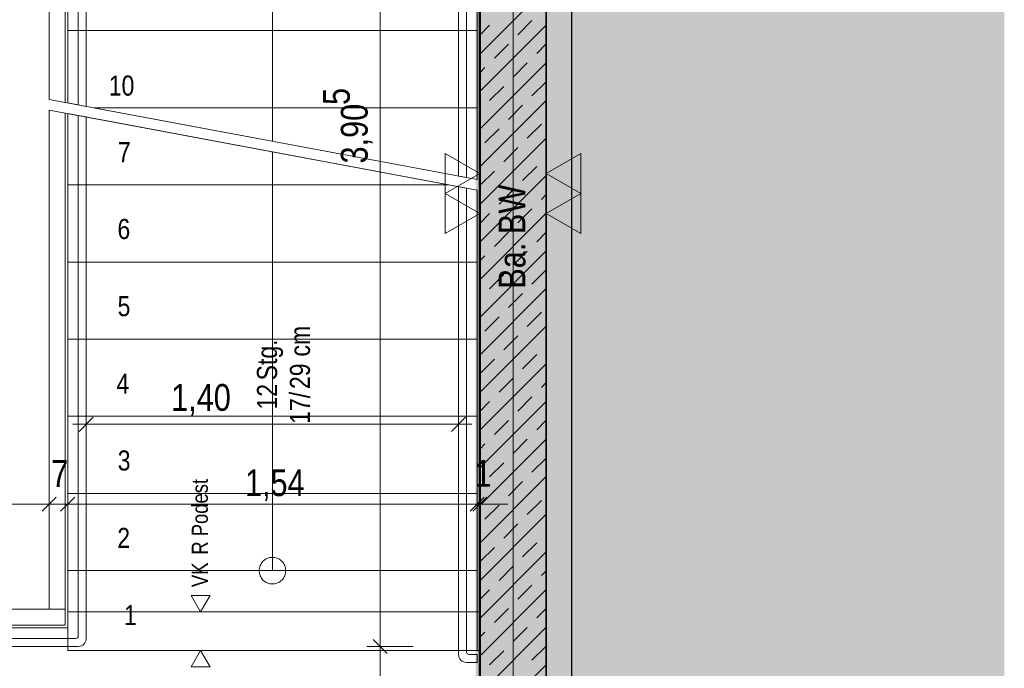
# Model space of a CAD drawing. Extents: x -620 to 300, y 62 to 1107.
# Tile 125 of 256: x 2 to 76, y 873 to 922. Entities that reach past the tile are written whole.
import ezdxf
from ezdxf.lldxf.tags import DXFTag

# ---------------------------------------------------------------- set-up
doc = ezdxf.new("R2010")
doc.units = 0
doc.layers.get('0').update_dxf_attribs({"lineweight": 35})
for name, color, linetype, lineweight, true_color in [('00_Beschriftung UZ', 3, 'Continuous', 13, 0x00ff00), ('30 -34 Innenwände- 1 tragend', 7, 'Continuous', 13, 0xdd0806), ('30 -35 Decken- 2.1 Treppen Innen 2D', 7, 'Continuous', 9, 0x599559), ('70 -72 Beschriftung- 2 Beschriftung Bauteile', 7, 'Continuous', 9, 0x9999ff), ('70 -75 Raumstempel- 1 Raumstempel', 1, 'Continuous', 50, 0xff0000), ('70 -76 Bemaßung- 2 Allgemein', 9, 'Continuous', 5, 0x808080), ('E_Leerrohr_Detailnummer', 1, 'Continuous', 25, 0xff0000), ('iwb_Layout BA_Markierung', 7, 'Continuous', 9, 0xbadcdc), ('iwb_Schraffur_Wand in Bauart BABW', 7, 'Continuous', 13, 0xac59ff), ('iwb_Sichtbeton', 2, 'Continuous', 50, 0xffff00), ('iwb_Sichtbeton-Shading', 2, 'Continuous', 50, 0xffff00)]:
    doc.layers.add(name, color=color, linetype=linetype, lineweight=lineweight, true_color=true_color)
doc.layers.add('70 -71 Achsen- 1 Gebäudeachsen', color=7, linetype='STRICHPUNKT2-A06G9FR98I', lineweight=18)
doc.layers.add('70 -75 Raumstempel- 3 Wandstempel', color=7, linetype='Continuous', lineweight=50)
doc.styles.get("Standard").update_dxf_attribs({"font": 'ARIALN.TTF'})
tags = doc.linetypes.add('grob-A06G9FRA8I', pattern=[14, 3, -8, 3]).pattern_tags.tags
tags[8:9] = [DXFTag(74, 4), DXFTag(75, 0), DXFTag(340, '0'), DXFTag(46, 0.0), DXFTag(50, 0.0), DXFTag(44, 0.0), DXFTag(45, 0.0)]
tags[6:7] = [DXFTag(74, 4), DXFTag(75, 0), DXFTag(340, '0'), DXFTag(46, 0.0), DXFTag(50, 0.0), DXFTag(44, 0.0), DXFTag(45, 0.0)]
tags[4:5] = [DXFTag(74, 4), DXFTag(75, 0), DXFTag(340, '0'), DXFTag(46, 0.0), DXFTag(50, 0.0), DXFTag(44, 0.0), DXFTag(45, 0.0)]
tags = doc.linetypes.add('STRICHPUNKT2-A06G9FR98I', pattern=[12.7, 6.35, -3.175, 0, -3.175]).pattern_tags.tags
tags[10:11] = [DXFTag(74, 4), DXFTag(75, 0), DXFTag(340, '0'), DXFTag(46, 0.0), DXFTag(50, 0.0), DXFTag(44, 0.0), DXFTag(45, 0.0)]
tags[8:9] = [DXFTag(74, 4), DXFTag(75, 0), DXFTag(340, '0'), DXFTag(46, 0.0), DXFTag(50, 0.0), DXFTag(44, 0.0), DXFTag(45, 0.0)]
tags[6:7] = [DXFTag(74, 4), DXFTag(75, 0), DXFTag(340, '0'), DXFTag(46, 0.0), DXFTag(50, 0.0), DXFTag(44, 0.0), DXFTag(45, 0.0)]
tags[4:5] = [DXFTag(74, 4), DXFTag(75, 0), DXFTag(340, '0'), DXFTag(46, 0.0), DXFTag(50, 0.0), DXFTag(44, 0.0), DXFTag(45, 0.0)]

# ---------------------------------------------------------------- blocks, each defined once
blk = doc.blocks.new('Shading-A06G9FN58I', base_point=(42.225, 216.053))
at = {"layer": 'iwb_Sichtbeton-Shading', "color": 51, "true_color": 0xffff7f}
for points in [[(37.225, 829.253), (36.625, 829.853), (37.225, 988.271), (36.625, 988.271)], [(41.625, 988.053), (42.225, 988.053), (41.625, 831.053), (42.225, 831.053)]]:
    blk.add_solid(points, dxfattribs=at)
blk = doc.blocks.new('Polygon-A06G9FR38I')
at = {"color": 0, "linetype": 'ByBlock', "lineweight": -2, "ltscale": 0.13}
blk.add_solid([(39.308, 82.722), (39.141, 1079.919), (76.379, 82.623), (76.379, 1079.919)], dxfattribs=at)
blk = doc.blocks.new('Referenz-A06G9FRB8I')
at = {"layer": '30 -34 Innenwände- 1 tragend', "color": 0, "lineweight": 35}
for p, q in [((36.925, 988.053), (36.925, 831.053)), ((41.925, 988.053), (41.925, 831.053))]:
    blk.add_line(p, q, dxfattribs=at)
at = {"layer": '30 -34 Innenwände- 1 tragend', "color": 0, "linetype": 'Continuous', "ltscale": 0.13}
for p, q in [((36.925, 988.053), (36.925, 831.053)), ((41.925, 988.053), (41.925, 831.053))]:
    blk.add_line(p, q, dxfattribs=at)
at = {"layer": '30 -34 Innenwände- 1 tragend', "color": 0, "lineweight": 9}
for p, q in [((36.925, 919.288), (41.925, 924.288)), ((36.925, 919.288), (41.925, 924.288)), ((36.925, 916.459), (41.925, 921.459)), ((36.925, 916.459), (41.925, 921.459)), ((36.925, 920.702), (37.667, 921.444)), ((36.925, 920.702), (37.667, 921.444)), ((39.789, 920.737), (40.849, 921.798)), ((39.789, 920.737), (40.849, 921.798)), ((38.021, 918.97), (39.082, 920.03)), ((38.021, 918.97), (39.082, 920.03)), ((41.203, 919.323), (41.925, 920.045)), ((41.203, 919.323), (41.925, 920.045)), ((36.925, 913.631), (41.925, 918.631)), ((36.925, 913.631), (41.925, 918.631)), ((39.435, 917.555), (40.496, 918.616)), ((39.435, 917.555), (40.496, 918.616)), ((36.925, 917.873), (37.314, 918.262)), ((36.925, 917.873), (37.314, 918.262)), ((40.849, 916.141), (41.91, 917.202)), ((40.849, 916.141), (41.91, 917.202)), ((37.667, 915.788), (38.728, 916.848)), ((37.667, 915.788), (38.728, 916.848)), ((36.925, 910.802), (41.925, 915.802)), ((36.925, 910.802), (41.925, 915.802)), ((39.082, 914.373), (40.142, 915.434)), ((39.082, 914.373), (40.142, 915.434)), ((36.925, 915.045), (36.96, 915.08)), ((36.925, 915.045), (36.96, 915.08)), ((40.496, 912.959), (41.556, 914.02)), ((40.496, 912.959), (41.556, 914.02)), ((37.314, 912.606), (38.374, 913.666)), ((37.314, 912.606), (38.374, 913.666)), ((36.925, 907.974), (41.925, 912.974)), ((36.925, 907.974), (41.925, 912.974)), ((38.728, 911.191), (39.789, 912.252)), ((38.728, 911.191), (39.789, 912.252)), ((41.91, 911.545), (41.925, 911.56)), ((41.91, 911.545), (41.925, 911.56)), ((36.96, 909.424), (38.021, 910.484)), ((36.96, 909.424), (38.021, 910.484)), ((40.142, 909.777), (41.203, 910.838)), ((40.142, 909.777), (41.203, 910.838)), ((36.925, 905.145), (41.925, 910.145)), ((36.925, 905.145), (41.925, 910.145)), ((38.374, 908.009), (39.435, 909.07)), ((38.374, 908.009), (39.435, 909.07)), ((41.556, 908.363), (41.925, 908.731)), ((41.556, 908.363), (41.925, 908.731)), ((36.925, 902.317), (41.925, 907.317)), ((36.925, 902.317), (41.925, 907.317)), ((36.925, 906.56), (37.667, 907.302)), ((36.925, 906.56), (37.667, 907.302)), ((39.789, 906.595), (40.849, 907.656)), ((39.789, 906.595), (40.849, 907.656)), ((38.021, 904.827), (39.082, 905.888)), ((38.021, 904.827), (39.082, 905.888)), ((41.203, 905.181), (41.925, 905.903)), ((41.203, 905.181), (41.925, 905.903)), ((36.925, 899.489), (41.925, 904.489)), ((36.925, 899.489), (41.925, 904.489)), ((39.435, 903.413), (40.496, 904.474)), ((39.435, 903.413), (40.496, 904.474)), ((36.925, 903.731), (37.314, 904.12)), ((36.925, 903.731), (37.314, 904.12)), ((40.849, 901.999), (41.91, 903.06)), ((40.849, 901.999), (41.91, 903.06)), ((37.667, 901.645), (38.728, 902.706)), ((37.667, 901.645), (38.728, 902.706)), ((36.925, 896.66), (41.925, 901.66)), ((36.925, 896.66), (41.925, 901.66)), ((36.925, 900.903), (36.96, 900.938)), ((36.925, 900.903), (36.96, 900.938)), ((39.082, 900.231), (40.142, 901.292)), ((39.082, 900.231), (40.142, 901.292)), ((40.496, 898.817), (41.556, 899.878)), ((40.496, 898.817), (41.556, 899.878)), ((37.314, 898.463), (38.374, 899.524)), ((37.314, 898.463), (38.374, 899.524)), ((36.925, 893.832), (41.925, 898.832)), ((36.925, 893.832), (41.925, 898.832)), ((38.728, 897.049), (39.789, 898.11)), ((38.728, 897.049), (39.789, 898.11)), ((41.91, 897.403), (41.925, 897.417)), ((41.91, 897.403), (41.925, 897.417)), ((36.96, 895.281), (38.021, 896.342)), ((36.96, 895.281), (38.021, 896.342)), ((40.142, 895.635), (41.203, 896.696)), ((40.142, 895.635), (41.203, 896.696)), ((36.925, 891.003), (41.925, 896.003)), ((36.925, 891.003), (41.925, 896.003)), ((38.374, 893.867), (39.435, 894.928)), ((38.374, 893.867), (39.435, 894.928)), ((41.556, 894.221), (41.925, 894.589)), ((41.556, 894.221), (41.925, 894.589)), ((39.789, 892.453), (40.849, 893.514)), ((39.789, 892.453), (40.849, 893.514)), ((36.925, 888.175), (41.925, 893.175)), ((36.925, 888.175), (41.925, 893.175)), ((36.925, 892.417), (37.667, 893.16)), ((36.925, 892.417), (37.667, 893.16)), ((38.021, 890.685), (39.082, 891.746)), ((38.021, 890.685), (39.082, 891.746)), ((41.203, 891.039), (41.925, 891.761)), ((41.203, 891.039), (41.925, 891.761)), ((36.925, 885.346), (41.925, 890.346)), ((36.925, 885.346), (41.925, 890.346)), ((39.435, 889.271), (40.496, 890.332)), ((39.435, 889.271), (40.496, 890.332)), ((36.925, 889.589), (37.314, 889.978)), ((36.925, 889.589), (37.314, 889.978)), ((40.849, 887.857), (41.91, 888.917)), ((40.849, 887.857), (41.91, 888.917)), ((37.667, 887.503), (38.728, 888.564)), ((37.667, 887.503), (38.728, 888.564)), ((36.925, 882.518), (41.925, 887.518)), ((36.925, 882.518), (41.925, 887.518)), ((36.925, 886.761), (36.96, 886.796)), ((36.925, 886.761), (36.96, 886.796)), ((39.082, 886.089), (40.142, 887.15)), ((39.082, 886.089), (40.142, 887.15)), ((37.314, 884.321), (38.374, 885.382)), ((37.314, 884.321), (38.374, 885.382)), ((40.496, 884.675), (41.556, 885.736)), ((40.496, 884.675), (41.556, 885.736)), ((36.925, 879.69), (41.925, 884.69)), ((36.925, 879.69), (41.925, 884.69)), ((38.728, 882.907), (39.789, 883.968)), ((38.728, 882.907), (39.789, 883.968)), ((41.91, 883.261), (41.925, 883.275)), ((41.91, 883.261), (41.925, 883.275)), ((36.96, 881.139), (38.021, 882.2)), ((36.96, 881.139), (38.021, 882.2)), ((40.142, 881.493), (41.203, 882.554)), ((40.142, 881.493), (41.203, 882.554)), ((36.925, 876.861), (41.925, 881.861)), ((36.925, 876.861), (41.925, 881.861)), ((38.374, 879.725), (39.435, 880.786)), ((38.374, 879.725), (39.435, 880.786)), ((41.556, 880.079), (41.925, 880.447)), ((41.556, 880.079), (41.925, 880.447)), ((39.789, 878.311), (40.849, 879.372)), ((39.789, 878.311), (40.849, 879.372)), ((36.925, 874.033), (41.925, 879.033)), ((36.925, 874.033), (41.925, 879.033)), ((36.925, 878.275), (37.667, 879.018)), ((36.925, 878.275), (37.667, 879.018)), ((38.021, 876.543), (39.082, 877.604)), ((38.021, 876.543), (39.082, 877.604)), ((41.203, 876.897), (41.925, 877.618)), ((41.203, 876.897), (41.925, 877.618)), ((36.925, 871.204), (41.925, 876.204)), ((36.925, 871.204), (41.925, 876.204)), ((39.435, 875.129), (40.496, 876.19)), ((39.435, 875.129), (40.496, 876.19)), ((36.925, 875.447), (37.314, 875.836)), ((36.925, 875.447), (37.314, 875.836)), ((40.849, 873.715), (41.91, 874.775)), ((40.849, 873.715), (41.91, 874.775)), ((37.667, 873.361), (38.728, 874.422)), ((37.667, 873.361), (38.728, 874.422)), ((36.925, 868.376), (41.925, 873.376)), ((36.925, 868.376), (41.925, 873.376))]:
    blk.add_line(p, q, dxfattribs=at)
at = {"layer": '30 -35 Decken- 2.1 Treppen Innen 2D', "color": 0, "linetype": 'Continuous', "ltscale": 0.13}
for p, q in [((21.325, 966.853), (21.325, 912.734)), ((35.325, 953.453), (35.325, 910.115)), ((35.925, 910.003), (35.925, 953.253)), ((6.725, 915.466), (6.725, 952.053)), ((7.325, 952.253), (7.325, 915.354)), ((4.525, 950.053), (4.525, 915.878)), ((5.725, 915.653), (5.725, 950.053)), ((5.925, 926.853), (5.925, 921.053)), ((36.725, 921.053), (36.725, 926.853)), ((5.925, 921.053), (5.925, 915.616)), ((36.725, 921.053), (5.925, 921.053)), ((36.725, 915.253), (36.725, 921.053)), ((4.525, 915.878), (36.725, 909.853)), ((4.525, 915.878), (5.725, 915.653)), ((5.925, 915.616), (7.862, 915.253)), ((7.325, 915.354), (6.725, 915.466)), ((4.525, 915.078), (4.525, 877.553)), ((36.725, 909.053), (4.525, 915.078)), ((5.725, 914.853), (4.525, 915.078)), ((5.725, 877.553), (5.725, 914.853)), ((34.587, 909.453), (5.925, 914.816)), ((5.925, 914.816), (5.925, 909.453)), ((7.862, 915.253), (36.725, 915.253)), ((7.862, 915.253), (36.725, 909.853)), ((36.725, 909.853), (36.725, 915.253)), ((6.725, 875.553), (6.725, 914.666)), ((6.725, 914.666), (7.325, 914.554)), ((7.325, 914.554), (7.325, 875.353)), ((21.325, 880.453), (21.325, 911.934)), ((35.325, 910.115), (35.925, 910.003)), ((34.587, 909.453), (5.925, 909.453)), ((5.925, 909.453), (5.925, 903.653)), ((36.725, 909.053), (34.587, 909.453)), ((35.925, 909.203), (35.325, 909.315)), ((35.325, 909.315), (35.325, 874.153)), ((35.925, 874.353), (35.925, 909.203)), ((36.725, 903.653), (36.725, 909.053)), ((5.925, 897.853), (5.925, 903.653)), ((5.925, 903.653), (36.725, 903.653)), ((36.725, 903.653), (36.725, 897.853)), ((5.925, 892.053), (5.925, 897.853)), ((36.725, 897.853), (5.925, 897.853)), ((36.725, 897.853), (36.725, 892.053)), ((5.925, 886.253), (5.925, 892.053)), ((36.725, 892.053), (5.925, 892.053)), ((36.725, 892.053), (36.725, 886.253)), ((5.925, 886.253), (36.725, 886.253)), ((5.925, 880.453), (5.925, 886.253)), ((36.725, 886.253), (36.725, 880.453)), ((20.853, 881.335), (20.942, 881.377)), ((20.942, 881.377), (21.034, 881.41)), ((21.034, 881.41), (21.129, 881.434)), ((21.129, 881.434), (21.227, 881.448)), ((21.227, 881.448), (21.325, 881.453)), ((21.325, 881.453), (21.423, 881.448)), ((21.423, 881.448), (21.52, 881.434)), ((21.52, 881.434), (21.615, 881.41)), ((21.615, 881.41), (21.707, 881.377)), ((21.707, 881.377), (21.796, 881.335)), ((20.329, 880.551), (20.344, 880.648)), ((20.344, 880.648), (20.368, 880.743)), ((20.368, 880.743), (20.401, 880.836)), ((20.401, 880.836), (20.443, 880.925)), ((20.443, 880.925), (20.493, 881.009)), ((20.493, 881.009), (20.552, 881.088)), ((20.552, 881.088), (20.617, 881.16)), ((20.617, 881.16), (20.69, 881.226)), ((20.69, 881.226), (20.769, 881.285)), ((20.769, 881.285), (20.853, 881.335)), ((21.796, 881.335), (21.88, 881.285)), ((21.88, 881.285), (21.959, 881.226)), ((21.959, 881.226), (22.032, 881.16)), ((22.032, 881.16), (22.098, 881.088)), ((22.098, 881.088), (22.156, 881.009)), ((22.156, 881.009), (22.206, 880.925)), ((22.206, 880.925), (22.248, 880.836)), ((22.248, 880.836), (22.281, 880.743)), ((22.281, 880.743), (22.305, 880.648)), ((22.305, 880.648), (22.32, 880.551)), ((5.925, 874.453), (5.925, 880.453)), ((5.925, 880.453), (36.725, 880.453)), ((20.325, 880.453), (20.329, 880.551)), ((20.329, 880.355), (20.325, 880.453)), ((20.344, 880.258), (20.329, 880.355)), ((20.368, 880.163), (20.344, 880.258)), ((20.401, 880.07), (20.368, 880.163)), ((20.443, 879.982), (20.401, 880.07)), ((20.493, 879.898), (20.443, 879.982)), ((20.552, 879.819), (20.493, 879.898)), ((22.156, 879.898), (22.098, 879.819)), ((22.206, 879.982), (22.156, 879.898)), ((22.248, 880.07), (22.206, 879.982)), ((22.281, 880.163), (22.248, 880.07)), ((22.305, 880.258), (22.281, 880.163)), ((22.32, 880.355), (22.305, 880.258)), ((22.32, 880.551), (22.325, 880.453)), ((22.325, 880.453), (22.32, 880.355)), ((36.725, 880.453), (36.725, 874.453)), ((20.617, 879.746), (20.552, 879.819)), ((20.69, 879.68), (20.617, 879.746)), ((20.769, 879.622), (20.69, 879.68)), ((20.853, 879.571), (20.769, 879.622)), ((20.942, 879.529), (20.853, 879.571)), ((21.034, 879.496), (20.942, 879.529)), ((21.129, 879.472), (21.034, 879.496)), ((21.227, 879.458), (21.129, 879.472)), ((21.325, 879.453), (21.227, 879.458)), ((21.423, 879.458), (21.325, 879.453)), ((21.52, 879.472), (21.423, 879.458)), ((21.615, 879.496), (21.52, 879.472)), ((21.707, 879.529), (21.615, 879.496)), ((21.796, 879.571), (21.707, 879.529)), ((21.88, 879.622), (21.796, 879.571)), ((21.959, 879.68), (21.88, 879.622)), ((22.032, 879.746), (21.959, 879.68)), ((22.098, 879.819), (22.032, 879.746)), ((16.637, 878.588), (15.212, 878.588)), ((15.212, 878.588), (15.925, 877.353)), ((15.925, 877.353), (16.637, 878.588)), ((-9.375, 877.553), (5.725, 877.553)), ((4.525, 877.553), (5.725, 877.553)), ((5.725, 877.553), (5.725, 876.353)), ((5.725, 876.353), (-9.375, 876.353)), ((5.925, 876.153), (-9.575, 876.153)), ((5.925, 874.453), (5.925, 876.153)), ((6.725, 874.753), (-10.375, 874.753)), ((-10.175, 875.353), (6.525, 875.353)), ((36.925, 874.453), (5.925, 874.453)), ((36.725, 874.453), (5.925, 874.453)), ((15.212, 873.219), (15.925, 874.453)), ((15.925, 874.453), (16.637, 873.219)), ((36.725, 874.153), (36.125, 874.153)), ((36.725, 873.553), (36.725, 874.153)), ((36.925, 829.553), (36.925, 874.453)), ((16.637, 873.219), (15.212, 873.219)), ((35.925, 873.553), (36.725, 873.553))]:
    blk.add_line(p, q, dxfattribs=at)
at = {"layer": '30 -35 Decken- 2.1 Treppen Innen 2D', "color": 0, "linetype": 'Continuous', "lineweight": 5, "ltscale": 0.13}
for p, q in [((21.308, 911.871), (21.325, 911.934)), ((21.342, 911.871), (21.308, 911.871)), ((21.325, 911.934), (21.342, 911.871))]:
    blk.add_line(p, q, dxfattribs=at)
at = {"layer": '30 -35 Decken- 2.1 Treppen Innen 2D', "color": 0, "linetype": 'grob-A06G9FRA8I', "ltscale": 0.13}
for p, q in [((5.925, 877.353), (5.925, 876.153)), ((36.925, 877.353), (5.925, 877.353)), ((36.925, 829.553), (36.925, 877.353)), ((5.925, 876.153), (-9.575, 876.153))]:
    blk.add_line(p, q, dxfattribs=at)
at = {"layer": '30 -35 Decken- 2.1 Treppen Innen 2D', "color": 0, "linetype": 'Continuous', "ltscale": 0.13}
for centre, major_axis in [((6.525, 875.553), (0, -0.2)), ((6.725, 875.353), (0, -0.6)), ((35.925, 874.153), (-0.6, 0)), ((36.125, 874.353), (-0.2, 0))]:
    blk.add_ellipse(centre, major_axis=major_axis, ratio=1, start_param=0, end_param=1.570796, dxfattribs=at)
at = {"layer": '70 -71 Achsen- 1 Gebäudeachsen', "color": 0, "linetype": 'STRICHPUNKT2-A06G9FR98I', "ltscale": 0.18}
blk.add_line((39.425, 1076.993), (39.425, 77.553), dxfattribs=at)
at = {"layer": '70 -72 Beschriftung- 2 Beschriftung Bauteile', "color": 0}
for p, q in [((36.925, 910.303), (34.326, 911.803)), ((34.326, 911.803), (34.326, 908.803)), ((41.925, 910.303), (44.523, 911.803)), ((44.523, 911.803), (44.523, 908.803)), ((34.326, 908.803), (36.925, 910.303)), ((44.523, 908.803), (41.925, 910.303)), ((36.925, 907.303), (34.326, 908.803)), ((34.326, 908.803), (34.326, 905.803)), ((41.925, 907.303), (44.523, 908.803)), ((44.523, 908.803), (44.523, 905.803)), ((34.326, 905.803), (36.925, 907.303)), ((44.523, 905.803), (41.925, 907.303))]:
    blk.add_line(p, q, dxfattribs=at)
at = {"layer": '70 -75 Raumstempel- 1 Raumstempel', "color": 0, "linetype": 'Continuous', "ltscale": 0.5}
blk.add_line((36.925, 988.053), (36.925, 831.053), dxfattribs=at)
at = {"layer": '70 -76 Bemaßung- 2 Allgemein', "color": 0, "linetype": 'Continuous', "ltscale": 0.13}
for p, q in [((29.425, 875.814), (29.425, 951.793)), ((7.325, 888.953), (7.325, 892.453)), ((35.325, 888.953), (35.325, 892.453)), ((6.325, 891.453), (8.385, 891.453)), ((34.264, 891.453), (8.385, 891.453)), ((36.325, 891.453), (34.264, 891.453)), ((4.525, 882.953), (4.525, 886.453)), ((4.525, 882.953), (4.525, 886.453)), ((5.925, 882.953), (5.925, 886.453)), ((5.925, 882.953), (5.925, 886.453)), ((36.725, 882.953), (36.725, 886.453)), ((36.725, 882.953), (36.725, 886.453)), ((36.925, 882.953), (36.925, 886.453)), ((3.464, 885.453), (-7.115, 885.453)), ((3.464, 885.453), (2.404, 885.453)), ((5.525, 885.453), (3.464, 885.453)), ((5.525, 885.453), (3.464, 885.453)), ((5.925, 885.453), (4.525, 885.453)), ((4.925, 885.453), (6.985, 885.453)), ((4.925, 885.453), (6.985, 885.453)), ((35.664, 885.453), (6.985, 885.453)), ((6.985, 885.453), (8.045, 885.453)), ((35.664, 885.453), (34.604, 885.453)), ((37.725, 885.453), (35.664, 885.453)), ((37.725, 885.453), (35.664, 885.453)), ((35.925, 885.453), (37.985, 885.453)), ((36.925, 885.453), (36.725, 885.453)), ((37.985, 885.453), (39.045, 885.453)), ((29.425, 873.753), (29.425, 875.814)), ((29.425, 875.753), (29.425, 873.693)), ((31.925, 874.753), (28.425, 874.753)), ((31.925, 874.753), (28.425, 874.753)), ((29.425, 832.114), (29.425, 873.693))]:
    blk.add_line(p, q, dxfattribs=at)
at = {"layer": '70 -76 Bemaßung- 2 Allgemein', "color": 0, "linetype": 'Continuous', "lineweight": 20, "ltscale": 0.2}
for p, q in [((6.794, 890.923), (7.855, 891.984)), ((35.855, 891.984), (34.794, 890.923)), ((5.055, 885.984), (3.994, 884.923)), ((5.055, 885.984), (3.994, 884.923)), ((5.394, 884.923), (6.455, 885.984)), ((5.394, 884.923), (6.455, 885.984)), ((37.255, 885.984), (36.194, 884.923)), ((37.255, 885.984), (36.194, 884.923)), ((36.394, 884.923), (37.455, 885.984)), ((29.955, 874.223), (28.894, 875.284)), ((28.894, 875.284), (29.955, 874.223))]:
    blk.add_line(p, q, dxfattribs=at)
at = {"layer": '00_Beschriftung UZ', "color": 0, "linetype": 'Continuous', "lineweight": 5, "ltscale": 0.13, "insert": (32.374, 854.205), "char_height": 1.51033, "attachment_point": 1, "rotation": 90}
blk.add_mtext('{\\fArial Narrow;UK RD +8,73m/3,93m}', dxfattribs=at)
at = {"layer": '30 -35 Decken- 2.1 Treppen Innen 2D', "color": 0, "linetype": 'ByBlock', "ltscale": 0.13, "attachment_point": 1}
for s, insert, char_height, rotation in [('{\\fArial Narrow;10}', (9.015, 917.67), 1.51033, 0.001), ('{\\fArial Narrow;7}', (9.706, 912.666), 1.51033, 0.001), ('{\\fArial Narrow;6}', (9.67, 906.89), 1.51033, 0.001), ('{\\fArial Narrow;5}', (9.679, 901.09), 1.51033, 0.001), ('{\\fArial Narrow;cm}', (22.641, 896.545), 1.51033, 90), ('{\\fArial Narrow;Stg.}', (20.165, 894.756), 1.51033, 90), ('{\\fArial Narrow;29}', (22.641, 894.103), 1.51033, 90), ('{\\fArial Narrow;4}', (9.591, 895.266), 1.51033, 0.001), ('{\\fArial Narrow;12}', (20.165, 892.562), 1.51033, 90), ('{\\fArial Narrow;17/}', (22.641, 891.488), 1.51033, 90), ('{\\fArial Narrow;3}', (9.688, 889.49), 1.51033, 0.001), ('{\\fArial Narrow;Podest}', (15.26, 883.037), 1.20826, 90), ('{\\fArial Narrow;2}', (9.655, 883.666), 1.51033, 0.001), ('{\\fArial Narrow;R}', (15.26, 881.653), 1.20826, 90), ('{\\fArial Narrow;VK}', (15.26, 879.22), 1.20826, 90), ('{\\fArial Narrow;1}', (10.159, 877.866), 1.51033, 0.001)]:
    blk.add_mtext(s, dxfattribs=dict(at, insert=insert, char_height=char_height, rotation=rotation))
at = {"layer": '70 -75 Raumstempel- 3 Wandstempel', "color": 0, "linetype": 'Continuous', "ltscale": 0.5, "insert": (38.342, 901.645), "char_height": 2.01377, "attachment_point": 1, "rotation": 90}
blk.add_mtext('{\\fArial Narrow;Ba. BW}', dxfattribs=at)
at = {"layer": '70 -76 Bemaßung- 2 Allgemein', "color": 0, "linetype": 'Continuous', "ltscale": 0.13, "char_height": 2.01377, "attachment_point": 1, "rotation": 90}
for s, insert in [('{\\fArial Narrow;5}', (25.132, 915.455)), ('{\\fArial Narrow;3,90}', (26.474, 911.057))]:
    blk.add_mtext(s, dxfattribs=dict(at, insert=insert))
at = {"layer": '70 -76 Bemaßung- 2 Allgemein', "color": 0, "linetype": 'Continuous', "ltscale": 0.13, "char_height": 2.01377, "attachment_point": 1}
for s, insert in [('{\\fArial Narrow;1,40}', (13.707, 894.479)), ('{\\fArial Narrow;7}', (4.69, 888.767)), ('{\\fArial Narrow;1}', (36.521, 888.771)), ('{\\fArial Narrow;1,54}', (19.261, 888.069))]:
    blk.add_mtext(s, dxfattribs=dict(at, insert=insert))
blk = doc.blocks.new('Referenz-A06G9FRD8I')
at = {"layer": 'iwb_Schraffur_Wand in Bauart BABW', "linetype": 'Continuous', "ltscale": 0.13}
blk.add_hatch(color=256, dxfattribs=at).paths.add_polyline_path([(14.427, 824.553), (14.427, 829.553), (36.927, 829.553), (36.927, 999.153), (41.927, 999.153), (41.927, 823.053), (35.425, 823.053), (35.425, 824.553)])
at = {"layer": 'iwb_Sichtbeton', "linetype": 'Continuous', "ltscale": 0.5}
for points in [[(37.225, 829.253), (36.625, 829.853), (37.225, 988.271), (36.625, 988.271)], [(41.625, 988.053), (42.225, 988.053), (41.625, 831.053), (42.225, 831.053)]]:
    blk.add_solid(points, dxfattribs=at)
blk = doc.blocks.new('Polygon-A06G9FW18I')
at = {"color": 0, "linetype": 'ByBlock', "lineweight": -2, "ltscale": 0.25}
blk.add_line((43.829, 1010.72), (43.829, 820.694), dxfattribs=at)

msp = doc.modelspace()

# ---------------------------------------------------------------- block references
at = {"color": 8, "lineweight": 25, "ltscale": 0.25, "true_color": 0x808080}
for name in ['Referenz-A06G9FRB8I', 'Referenz-A06G9FRD8I']:
    msp.add_blockref(name, (0, 0), dxfattribs=at)
msp.add_blockref('Shading-A06G9FN58I', (42.225, 216.053))
at = {"layer": 'E_Leerrohr_Detailnummer', "ltscale": 0.25}
msp.add_blockref('Polygon-A06G9FW18I', (0, 0), dxfattribs=at)
at = {"layer": 'iwb_Layout BA_Markierung', "ltscale": 0.13}
msp.add_blockref('Polygon-A06G9FR38I', (0, 0), dxfattribs=at)

doc.saveas('drawing.dxf')
